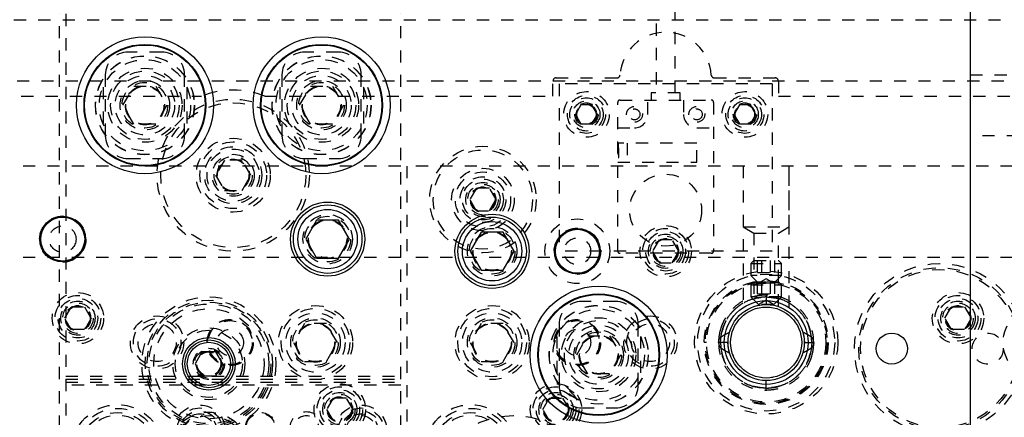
# Model space of a CAD drawing. Header units: inches. Extents: x 1772 to 2706, y -534 to -52.
# Tile 252 of 256: x 1898.53 to 1906.61, y -376.17 to -372.9. Entities that reach past the tile are written whole.
import ezdxf

# ---------------------------------------------------------------- set-up
doc = ezdxf.new("R2010")
doc.units = ezdxf.units.IN
doc.header["$LTSCALE"] = 0.5
doc.header["$MEASUREMENT"] = 0
doc.linetypes.add('HIDDEN', pattern=[0.225, 0.15, -0.075])
doc.layers.add('SID-M-H', color=4, linetype='HIDDEN')
doc.layers.add('SID-M-S', color=105, linetype='Continuous')

msp = doc.modelspace()

# ---------------------------------------------------------------- linework, layer by layer
at = {"layer": 'SID-M-H'}
for p, q in [((1903.74966, -372.72994), (1903.74966, -373.49886)), ((1903.90714, -373.49886), (1903.90714, -372.72994)), ((1898.85341, -382.85102), (1898.85341, -372.85102)), ((1898.90341, -372.85102), (1898.90341, -382.85102)), ((1901.65341, -382.85102), (1901.65341, -372.85102)), ((1907.17841, -372.90102), (1876.50341, -372.90102)), ((1899.69091, -373.16352), (1899.41591, -373.16352)), ((1901.14091, -373.16352), (1900.86591, -373.16352)), ((1899.22841, -373.35102), (1899.22841, -373.85102)), ((1899.87841, -373.85102), (1899.87841, -373.35102)), ((1900.67841, -373.35102), (1900.67841, -373.85102)), ((1901.32841, -373.85102), (1901.32841, -373.35102)), ((1906.32841, -373.35102), (1908.32841, -373.35102)), ((1876.50341, -373.40102), (1907.17841, -373.40102)), ((1902.90341, -373.52602), (1902.90341, -373.40102)), ((1902.92841, -373.37602), (1903.42918, -373.37602)), ((1902.95341, -373.42602), (1902.95341, -374.80102)), ((1904.70341, -373.42602), (1902.95341, -373.42602)), ((1904.22762, -373.37602), (1904.72841, -373.37602)), ((1904.70341, -373.42602), (1904.70341, -374.80102)), ((1904.75341, -373.40102), (1904.75341, -373.52602)), ((1899.20966, -373.45115), (1899.20966, -373.75089)), ((1899.37327, -373.60102), (1899.46334, -373.44502)), ((1899.46334, -373.44502), (1899.64347, -373.44502)), ((1899.64347, -373.44502), (1899.73354, -373.60102)), ((1899.89716, -373.45115), (1899.89716, -373.75089)), ((1900.65966, -373.45115), (1900.65966, -373.75089)), ((1900.82327, -373.60102), (1900.91334, -373.44502)), ((1900.91334, -373.44502), (1901.09347, -373.44502)), ((1901.09347, -373.44502), (1901.18354, -373.60102)), ((1901.34716, -373.45115), (1901.34716, -373.75089)), ((1903.94651, -373.49886), (1903.71029, -373.49886)), ((1903.71029, -373.49886), (1903.71029, -373.55791)), ((1903.94651, -373.55791), (1903.94651, -373.49886)), ((1897.93821, -373.52602), (1900.0186, -373.52602)), ((1900.53821, -373.52602), (1902.90341, -373.52602)), ((1903.4347, -374.79807), (1903.4347, -373.5776)), ((1903.45439, -373.55791), (1904.20242, -373.55791)), ((1903.68273, -373.67602), (1903.68273, -373.55791)), ((1903.97407, -373.55791), (1903.97407, -373.67602)), ((1904.2221, -373.5776), (1904.2221, -374.79807)), ((1904.75341, -373.52602), (1906.65341, -373.52602)), ((1899.46334, -373.75702), (1899.37327, -373.60102)), ((1899.73354, -373.60102), (1899.64347, -373.75702)), ((1900.91334, -373.75702), (1900.82327, -373.60102)), ((1901.18354, -373.60102), (1901.09347, -373.75702)), ((1903.1333, -373.5979), (1903.0882, -373.67602)), ((1903.0882, -373.67602), (1903.1333, -373.75415)), ((1903.22351, -373.5979), (1903.1333, -373.5979)), ((1903.26862, -373.67602), (1903.22351, -373.5979)), ((1903.22351, -373.75415), (1903.26862, -373.67602)), ((1904.4333, -373.5979), (1904.3882, -373.67602)), ((1904.3882, -373.67602), (1904.4333, -373.75415)), ((1904.52351, -373.5979), (1904.4333, -373.5979)), ((1904.56862, -373.67602), (1904.52351, -373.5979)), ((1904.52351, -373.75415), (1904.56862, -373.67602)), ((1899.64347, -373.75702), (1899.46334, -373.75702)), ((1901.09347, -373.75702), (1900.91334, -373.75702)), ((1903.1333, -373.75415), (1903.22351, -373.75415)), ((1904.4333, -373.75415), (1904.52351, -373.75415)), ((1903.4347, -373.78626), (1903.5725, -373.78626)), ((1904.08431, -373.78626), (1904.2221, -373.78626)), ((1904.08431, -373.91224), (1903.4347, -373.91224)), ((1903.43864, -373.91224), (1903.43864, -374.06972)), ((1903.51344, -373.91224), (1903.51344, -374.06972)), ((1904.08431, -374.06972), (1904.08431, -373.91224)), ((1908.32841, -373.85102), (1906.32841, -373.85102)), ((1903.44257, -373.95161), (1903.43864, -373.95161)), ((1903.44257, -374.03035), (1903.44257, -373.95161)), ((1899.41591, -374.03852), (1899.69091, -374.03852)), ((1900.20624, -374.05102), (1900.13407, -374.17602)), ((1900.35058, -374.05102), (1900.20624, -374.05102)), ((1900.42274, -374.17602), (1900.35058, -374.05102)), ((1900.86591, -374.03852), (1901.14091, -374.03852)), ((1903.4347, -374.06972), (1904.08431, -374.06972)), ((1903.43864, -374.03035), (1903.44257, -374.03035)), ((1901.65341, -374.10102), (1884.50341, -374.10102)), ((1901.70341, -374.10102), (1901.70341, -381.60102)), ((1918.07841, -374.10102), (1901.70341, -374.10102)), ((1904.46541, -374.10102), (1904.46541, -375.26324)), ((1904.46591, -374.10102), (1904.46591, -374.60102)), ((1904.84091, -374.60102), (1904.84091, -374.10102)), ((1904.84141, -375.26324), (1904.84141, -374.10102)), ((1900.13407, -374.17602), (1900.20624, -374.30102)), ((1900.35058, -374.30102), (1900.42274, -374.17602)), ((1900.20624, -374.30102), (1900.35058, -374.30102)), ((1902.27428, -374.28227), (1902.22015, -374.37602)), ((1902.38253, -374.28227), (1902.27428, -374.28227)), ((1902.43666, -374.37602), (1902.38253, -374.28227)), ((1902.22015, -374.37602), (1902.27428, -374.46977)), ((1902.38253, -374.46977), (1902.43666, -374.37602)), ((1902.27428, -374.46977), (1902.38253, -374.46977)), ((1904.46591, -374.60102), (1904.84091, -374.60102)), ((1904.46591, -374.60102), (1904.55291, -374.65125)), ((1904.75391, -374.65125), (1904.84091, -374.60102)), ((1903.77428, -374.70727), (1903.72015, -374.80102)), ((1903.88253, -374.70727), (1903.77428, -374.70727)), ((1903.93666, -374.80102), (1903.88253, -374.70727)), ((1904.55291, -374.65125), (1904.75391, -374.65125)), ((1904.55291, -374.65125), (1904.55291, -375.25483)), ((1904.75391, -375.25475), (1904.75391, -374.65125)), ((1904.70341, -374.80102), (1902.95341, -374.80102)), ((1903.72015, -374.80102), (1903.77428, -374.89477)), ((1903.88253, -374.89477), (1903.93666, -374.80102)), ((1901.65341, -374.85102), (1889.30341, -374.85102)), ((1918.07841, -374.85102), (1901.70341, -374.85102)), ((1904.20242, -374.81775), (1903.45439, -374.81775)), ((1904.55291, -374.87602), (1904.52841, -374.90052)), ((1904.55291, -374.87602), (1904.75391, -374.87602)), ((1904.58124, -374.97445), (1904.58124, -374.87602)), ((1904.61732, -374.97445), (1904.61732, -374.87602)), ((1904.68949, -374.97445), (1904.68949, -374.87602)), ((1904.72558, -374.97445), (1904.72558, -374.87602)), ((1904.77841, -374.90052), (1904.75391, -374.87602)), ((1903.77428, -374.89477), (1903.88253, -374.89477)), ((1904.52841, -374.90052), (1904.77841, -374.90052)), ((1904.52841, -374.90052), (1904.52841, -375.00102)), ((1904.77841, -375.00102), (1904.77841, -374.90052)), ((1904.77841, -375.00102), (1904.52841, -375.00102)), ((1904.52841, -375.00102), (1904.59091, -375.06352)), ((1904.55291, -375.05102), (1904.52841, -375.07552)), ((1904.55291, -375.05102), (1904.75391, -375.05102)), ((1904.58124, -374.97445), (1904.72558, -374.97445)), ((1904.58124, -375.14945), (1904.58124, -375.05102)), ((1904.65341, -375.02744), (1904.59091, -375.06352)), ((1904.61732, -375.14945), (1904.61732, -375.05102)), ((1904.71591, -375.06352), (1904.65341, -375.02744)), ((1904.68949, -375.14945), (1904.68949, -375.05102)), ((1904.71591, -375.06352), (1904.77841, -375.00102)), ((1904.72558, -375.14945), (1904.72558, -375.05102)), ((1904.77841, -375.07552), (1904.75391, -375.05102)), ((1904.52841, -375.07552), (1904.77841, -375.07552)), ((1904.52841, -375.07552), (1904.52841, -375.17602)), ((1904.71591, -375.06352), (1904.59091, -375.06352)), ((1904.77841, -375.17602), (1904.77841, -375.07552)), ((1904.77841, -375.17602), (1904.52841, -375.17602)), ((1904.52841, -375.17602), (1904.59091, -375.23852)), ((1904.58124, -375.14945), (1904.72558, -375.14945)), ((1904.65341, -375.20244), (1904.59091, -375.23852)), ((1904.65341, -375.16037), (1904.65341, -375.23837)), ((1904.71591, -375.23852), (1904.65341, -375.20244)), ((1904.71591, -375.23852), (1904.77841, -375.17602)), ((1898.89515, -375.35102), (1898.94928, -375.25727)), ((1898.94928, -375.25727), (1899.05753, -375.25727)), ((1899.05753, -375.25727), (1899.11166, -375.35102)), ((1903.41591, -375.21352), (1903.14091, -375.21352)), ((1904.58347, -375.24542), (1904.63643, -375.23798)), ((1904.71591, -375.23852), (1904.59091, -375.23852)), ((1904.63643, -375.23798), (1904.65619, -375.23753)), ((1906.12015, -375.35102), (1906.17428, -375.25727)), ((1906.17428, -375.25727), (1906.28253, -375.25727)), ((1906.28253, -375.25727), (1906.33666, -375.35102)), ((1898.94928, -375.44477), (1898.89515, -375.35102)), ((1899.11166, -375.35102), (1899.05753, -375.44477)), ((1904.40306, -375.36374), (1904.40306, -375.36374)), ((1906.17428, -375.44477), (1906.12015, -375.35102)), ((1906.33666, -375.35102), (1906.28253, -375.44477)), ((1899.05753, -375.44477), (1898.94928, -375.44477)), ((1900.86334, -375.39502), (1900.77327, -375.55102)), ((1901.04347, -375.39502), (1900.86334, -375.39502)), ((1901.13354, -375.55102), (1901.04347, -375.39502)), ((1902.31334, -375.39502), (1902.22327, -375.55102)), ((1902.49347, -375.39502), (1902.31334, -375.39502)), ((1902.58354, -375.55102), (1902.49347, -375.39502)), ((1902.95341, -375.40102), (1902.95341, -375.90102)), ((1903.60341, -375.90102), (1903.60341, -375.40102)), ((1906.28253, -375.44477), (1906.17428, -375.44477)), ((1902.93466, -375.50115), (1902.93466, -375.80089)), ((1903.09827, -375.65102), (1903.18834, -375.49502)), ((1903.18834, -375.49502), (1903.36847, -375.49502)), ((1903.36847, -375.49502), (1903.45854, -375.65102)), ((1903.62216, -375.50115), (1903.62216, -375.80089)), ((1904.95209, -375.45578), (1904.96507, -375.51713)), ((1904.96507, -375.51713), (1904.96681, -375.55896)), ((1900.77327, -375.55102), (1900.86334, -375.70702)), ((1901.04347, -375.70702), (1901.13354, -375.55102)), ((1902.22327, -375.55102), (1902.31334, -375.70702)), ((1902.49347, -375.70702), (1902.58354, -375.55102)), ((1904.16421, -375.55102), (1904.14521, -375.55102)), ((1904.34087, -375.55103), (1904.27845, -375.55103)), ((1904.33991, -375.55102), (1904.34024, -375.53665)), ((1904.34724, -375.61841), (1904.33991, -375.55102)), ((1904.96595, -375.55102), (1905.02837, -375.55101)), ((1905.16161, -375.55102), (1905.16161, -375.55102)), ((1905.21591, -375.55102), (1905.21591, -375.55102)), ((1903.18834, -375.80702), (1903.09827, -375.65102)), ((1903.45854, -375.65102), (1903.36847, -375.80702)), ((1904.35307, -375.64089), (1904.34724, -375.61841)), ((1900.86334, -375.70702), (1901.04347, -375.70702)), ((1902.31334, -375.70702), (1902.49347, -375.70702)), ((1898.90341, -375.82602), (1901.65341, -375.82602)), ((1898.90341, -375.85102), (1901.65341, -375.85102)), ((1903.36847, -375.80702), (1903.18834, -375.80702)), ((1898.90341, -375.87602), (1901.65341, -375.87602)), ((1901.65341, -375.90102), (1898.90341, -375.90102)), ((1904.70094, -375.8609), (1904.64023, -375.86424)), ((1904.65341, -375.94167), (1904.65341, -375.86367)), ((1901.09928, -376.00727), (1901.04515, -376.10102)), ((1901.20753, -376.00727), (1901.09928, -376.00727)), ((1901.26166, -376.10102), (1901.20753, -376.00727)), ((1902.82015, -376.10102), (1902.87428, -376.00727)), ((1902.87428, -376.00727), (1902.98253, -376.00727)), ((1902.98253, -376.00727), (1903.03666, -376.10102)), ((1901.04515, -376.10102), (1901.09928, -376.19477)), ((1901.20753, -376.19477), (1901.26166, -376.10102)), ((1902.87428, -376.19477), (1902.82015, -376.10102)), ((1903.03666, -376.10102), (1902.98253, -376.19477)), ((1903.14091, -376.08852), (1903.41591, -376.08852))]:
    msp.add_line(p, q, dxfattribs=at)
for centre, radius in [((1899.55341, -373.60102), 0.40625), ((1899.55341, -373.60102), 0.405), ((1899.55341, -373.60102), 0.375), ((1901.00341, -373.60102), 0.40625), ((1901.00341, -373.60102), 0.405), ((1901.00341, -373.60102), 0.375), ((1899.55341, -373.60102), 0.3045), ((1899.55341, -373.60102), 0.28125), ((1901.00341, -373.60102), 0.3045), ((1901.00341, -373.60102), 0.28125), ((1899.55341, -373.60102), 0.24375), ((1899.55341, -373.60102), 0.203), ((1899.55341, -373.60102), 0.1875), ((1901.00341, -373.60102), 0.24375), ((1901.00341, -373.60102), 0.203), ((1901.00341, -373.60102), 0.1875), ((1899.55341, -373.60102), 0.16072), ((1899.55341, -373.60102), 0.16045), ((1899.55341, -373.60102), 0.15993), ((1899.55341, -373.60102), 0.15625), ((1901.00341, -373.60102), 0.16072), ((1901.00341, -373.60102), 0.16045), ((1901.00341, -373.60102), 0.15993), ((1901.00341, -373.60102), 0.15625), ((1903.17841, -373.67602), 0.1875), ((1904.47841, -373.67602), 0.1875), ((1900.27841, -374.17602), 0.625), ((1900.27841, -374.17602), 0.595), ((1903.17841, -373.67602), 0.156), ((1903.17841, -373.67602), 0.137), ((1903.17841, -373.67602), 0.1105), ((1903.17841, -373.67602), 0.095), ((1903.17841, -373.67602), 0.08397), ((1903.17841, -373.67602), 0.0837), ((1903.17841, -373.67602), 0.08318), ((1904.47841, -373.67602), 0.156), ((1904.47841, -373.67602), 0.137), ((1904.47841, -373.67602), 0.1105), ((1904.47841, -373.67602), 0.095), ((1904.47841, -373.67602), 0.08397), ((1904.47841, -373.67602), 0.0837), ((1904.47841, -373.67602), 0.08318), ((1903.17841, -373.67602), 0.0795), ((1903.5725, -373.67602), 0.06496), ((1903.57251, -373.67602), 0.0445), ((1904.08431, -373.67602), 0.06496), ((1904.08431, -373.67602), 0.0445), ((1904.47841, -373.67602), 0.0795), ((1900.27841, -374.17602), 0.30375), ((1900.27841, -374.17602), 0.27375), ((1900.27841, -374.17602), 0.23438), ((1900.27841, -374.17602), 0.21469), ((1902.32841, -374.37602), 0.4375), ((1902.32841, -374.37602), 0.4075), ((1900.27841, -374.17602), 0.172), ((1900.27841, -374.17602), 0.15625), ((1900.27841, -374.17602), 0.13297), ((1900.27841, -374.17602), 0.1327), ((1900.27841, -374.17602), 0.13218), ((1900.27841, -374.17602), 0.1285), ((1902.32841, -374.37602), 0.25687), ((1902.32841, -374.37602), 0.22687), ((1902.32841, -374.37602), 0.1875), ((1902.32841, -374.37602), 0.16781), ((1902.32841, -374.37602), 0.1405), ((1903.8284, -374.46342), 0.29528), ((1902.32841, -374.37602), 0.125), ((1902.32841, -374.37602), 0.10497), ((1902.32841, -374.37602), 0.1047), ((1902.32841, -374.37602), 0.10418), ((1902.32841, -374.37602), 0.1005), ((1898.87841, -374.70102), 0.19), ((1901.05341, -374.70102), 0.203), ((1901.05341, -374.70102), 0.1875), ((1901.05341, -374.70102), 0.16072), ((1901.05341, -374.70102), 0.16045), ((1901.05341, -374.70102), 0.15993), ((1901.05341, -374.70102), 0.15625), ((1903.10341, -374.80102), 0.26565), ((1898.87841, -374.70102), 0.1095), ((1902.40341, -374.80102), 0.203), ((1902.40341, -374.80102), 0.1875), ((1902.40341, -374.80102), 0.16072), ((1902.40341, -374.80102), 0.16045), ((1902.40341, -374.80102), 0.15993), ((1902.40341, -374.80102), 0.15625), ((1903.10341, -374.80102), 0.19), ((1903.82841, -374.80102), 0.211), ((1903.82841, -374.80102), 0.1875), ((1903.82841, -374.80102), 0.1625), ((1903.10341, -374.80102), 0.1095), ((1903.82841, -374.80102), 0.1405), ((1903.82841, -374.80102), 0.125), ((1903.82841, -374.80102), 0.10497), ((1903.82841, -374.80102), 0.1047), ((1903.82841, -374.80102), 0.10418), ((1903.82841, -374.80102), 0.1005), ((1904.65341, -375.55102), 0.5875), ((1906.07841, -375.60102), 0.7), ((1906.07841, -375.60102), 0.665), ((1906.07841, -375.60102), 0.65), ((1904.65341, -375.55102), 0.5625), ((1904.65341, -375.55102), 0.5082), ((1904.65341, -375.55102), 0.5), ((1904.65341, -375.55102), 0.4892), ((1899.00341, -375.35102), 0.211), ((1899.00341, -375.35102), 0.1875), ((1899.00341, -375.35102), 0.1625), ((1899.00341, -375.35102), 0.1405), ((1900.07841, -375.72602), 0.55), ((1900.07841, -375.72602), 0.5225), ((1906.22841, -375.35102), 0.211), ((1906.22841, -375.35102), 0.1875), ((1906.22841, -375.35102), 0.1625), ((1906.22841, -375.35102), 0.1405), ((1899.00341, -375.35102), 0.125), ((1899.00341, -375.35102), 0.10497), ((1899.00341, -375.35102), 0.1047), ((1899.00341, -375.35102), 0.10418), ((1899.00341, -375.35102), 0.1005), ((1900.07841, -375.72602), 0.5075), ((1900.07841, -375.72602), 0.49213), ((1900.07841, -375.72602), 0.45276), ((1900.95341, -375.55102), 0.3045), ((1900.95341, -375.55102), 0.28125), ((1902.40341, -375.55102), 0.3045), ((1902.40341, -375.55102), 0.28125), ((1903.27841, -375.65102), 0.40625), ((1903.27841, -375.65102), 0.405), ((1903.27841, -375.65102), 0.375), ((1904.65341, -375.55102), 0.29167), ((1906.22841, -375.35102), 0.125), ((1906.22841, -375.35102), 0.10497), ((1906.22841, -375.35102), 0.1047), ((1906.22841, -375.35102), 0.10418), ((1906.22841, -375.35102), 0.1005), ((1906.90341, -375.55102), 0.3045), ((1899.65341, -375.55102), 0.21875), ((1899.65341, -375.55102), 0.195), ((1900.25341, -375.55102), 0.19), ((1900.25341, -375.55102), 0.1875), ((1900.25341, -375.55102), 0.1805), ((1900.95341, -375.55102), 0.24375), ((1900.95341, -375.55102), 0.203), ((1900.95341, -375.55102), 0.1875), ((1902.40341, -375.55102), 0.24375), ((1902.40341, -375.55102), 0.203), ((1902.40341, -375.55102), 0.1875), ((1903.10341, -375.55102), 0.19), ((1903.10341, -375.55102), 0.1875), ((1903.10341, -375.55102), 0.1805), ((1903.27841, -375.65102), 0.3045), ((1903.27841, -375.65102), 0.28125), ((1903.70341, -375.55102), 0.21875), ((1903.70341, -375.55102), 0.195), ((1899.65341, -375.55102), 0.15625), ((1900.07841, -375.72602), 0.29528), ((1900.07841, -375.72602), 0.27559), ((1900.25341, -375.55102), 0.1095), ((1900.95341, -375.55102), 0.16072), ((1900.95341, -375.55102), 0.16045), ((1900.95341, -375.55102), 0.15993), ((1900.95341, -375.55102), 0.15625), ((1902.40341, -375.55102), 0.16072), ((1902.40341, -375.55102), 0.16045), ((1902.40341, -375.55102), 0.15993), ((1902.40341, -375.55102), 0.15625), ((1903.10341, -375.55102), 0.1095), ((1903.27841, -375.65102), 0.24375), ((1903.27841, -375.65102), 0.203), ((1903.70341, -375.55102), 0.15625), ((1903.27841, -375.65102), 0.1875), ((1903.27841, -375.65102), 0.16072), ((1903.27841, -375.65102), 0.16045), ((1903.27841, -375.65102), 0.15993), ((1903.27841, -375.65102), 0.15625), ((1906.47211, -375.60102), 0.12795), ((1900.07841, -375.72602), 0.12795), ((1900.07841, -375.72602), 0.11811), ((1900.07841, -375.72602), 0.10289), ((1900.07841, -375.72602), 0.10262), ((1900.07841, -375.72602), 0.1021), ((1900.07841, -375.72602), 0.09843), ((1901.15341, -376.10102), 0.211), ((1901.15341, -376.10102), 0.1875), ((1901.15341, -376.10102), 0.1625), ((1902.92841, -376.10102), 0.211), ((1902.92841, -376.10102), 0.1875), ((1902.92841, -376.10102), 0.1625), ((1901.15341, -376.10102), 0.1405), ((1901.15341, -376.10102), 0.125), ((1901.15341, -376.10102), 0.10497), ((1901.15341, -376.10102), 0.1047), ((1901.15341, -376.10102), 0.10418), ((1901.15341, -376.10102), 0.1005), ((1902.92841, -376.10102), 0.1405), ((1902.92841, -376.10102), 0.125), ((1902.92841, -376.10102), 0.10497), ((1902.92841, -376.10102), 0.1047), ((1902.92841, -376.10102), 0.10418), ((1902.92841, -376.10102), 0.1005), ((1899.32841, -376.43602), 0.375), ((1899.32841, -376.43602), 0.34375), ((1900.00341, -376.27602), 0.211), ((1900.00341, -376.27602), 0.1875), ((1901.32841, -376.27602), 0.211), ((1901.32841, -376.27602), 0.1875), ((1902.22841, -376.43602), 0.375), ((1902.22841, -376.43602), 0.34375), ((1899.32841, -376.43602), 0.31), ((1899.32841, -376.43602), 0.28906), ((1900.07841, -376.46352), 0.3125), ((1900.00341, -376.27602), 0.1625), ((1900.00341, -376.27602), 0.1405), ((1900.00341, -376.27602), 0.125), ((1900.50341, -376.25102), 0.125), ((1900.50341, -376.25102), 0.11888), ((1900.87841, -376.25102), 0.1325), ((1900.87841, -376.25102), 0.1005), ((1901.32841, -376.27602), 0.1625), ((1901.32841, -376.27602), 0.1405), ((1901.32841, -376.27602), 0.125), ((1902.57841, -376.85102), 0.7), ((1902.22841, -376.43602), 0.31), ((1902.22841, -376.43602), 0.28906)]:
    msp.add_circle(centre, radius, dxfattribs=at)
for centre, radius, start, end in [((1903.8284, -373.37602), 0.375, 3.583322, 176.416678), ((1899.41591, -373.35102), 0.1875, 90, 180), ((1899.69091, -373.35102), 0.1875, 0, 90), ((1900.86591, -373.35102), 0.1875, 90, 180), ((1901.14091, -373.35102), 0.1875, 0, 90), ((1903.42918, -373.35102), 0.025, 270, 356.416678), ((1904.22762, -373.35102), 0.025, 183.583322, 270), ((1902.92841, -373.40102), 0.025, 90, 180), ((1904.72841, -373.40102), 0.025, 0, 90), ((1900.27841, -374.17602), 0.7, 68.213211, 111.786789), ((1903.45439, -373.5776), 0.01969, 90, 180), ((1904.20242, -373.5776), 0.01969, 0, 90), ((1903.5725, -373.67602), 0.11024, 270, 0), ((1904.08431, -373.67602), 0.11024, 180, 270), ((1899.41591, -373.85102), 0.1875, 180, 270), ((1899.69091, -373.85102), 0.1875, 270, 0), ((1900.86591, -373.85102), 0.1875, 180, 270), ((1901.14091, -373.85102), 0.1875, 270, 0), ((1903.45439, -374.79807), 0.01969, 180, 270), ((1904.20242, -374.79807), 0.01969, 270, 0), ((1903.14091, -375.40102), 0.1875, 90, 180), ((1903.41591, -375.40102), 0.1875, 0, 90), ((1903.14091, -375.90102), 0.1875, 180, 270), ((1903.41591, -375.90102), 0.1875, 270, 0), ((1900.07841, -376.46352), 0.3375, 304.327693, 235.672307)]:
    msp.add_arc(centre, radius, start, end, dxfattribs=at)
for points, knots in [([(1904.65341, -375.16037), (1904.61979, -375.16294), (1904.55564, -375.16784), (1904.46977, -375.20282), (1904.40134, -375.2492), (1904.35013, -375.30194), (1904.31392, -375.35487), (1904.29023, -375.40429), (1904.27544, -375.44917), (1904.26656, -375.49391), (1904.26211, -375.52767), (1904.26332, -375.54765), (1904.26352, -375.5509)], [0, 0, 0, 0, 0.16428431, 0.31357341, 0.44779043, 0.56707943, 0.67134801, 0.76053896, 0.83469807, 0.90201851, 0.98402371, 1, 1, 1, 1]), ([(1904.27845, -375.55101), (1904.28154, -375.51439), (1904.28772, -375.44111), (1904.33707, -375.3405), (1904.41502, -375.25336), (1904.52384, -375.18899), (1904.61022, -375.18028), (1904.65341, -375.17593)], [0, 0, 0, 0, 0.1866588, 0.3734284, 0.5601675, 0.7800825, 1, 1, 1, 1]), ([(1904.65341, -375.17593), (1904.61677, -375.17913), (1904.54351, -375.18552), (1904.44267, -375.23442), (1904.35601, -375.31289), (1904.29133, -375.42141), (1904.28274, -375.50782), (1904.27845, -375.55103)], [0, 0, 0, 0, 0.1867859, 0.3735113, 0.5602438, 0.7800974, 1, 1, 1, 1]), ([(1904.28093, -375.50737), (1904.28756, -375.47403), (1904.30084, -375.40731), (1904.35374, -375.31838), (1904.43085, -375.2425), (1904.53345, -375.18711), (1904.61342, -375.17966), (1904.65341, -375.17593)], [0, 0, 0, 0, 0.1866411, 0.3734192, 0.5601372, 0.7800682, 1, 1, 1, 1]), ([(1904.65341, -375.17593), (1904.61949, -375.17868), (1904.55167, -375.18417), (1904.45709, -375.22617), (1904.37309, -375.29428), (1904.30588, -375.3895), (1904.28931, -375.46808), (1904.28102, -375.50737)], [0, 0, 0, 0, 0.1867762, 0.3735154, 0.5602057, 0.7801315, 1, 1, 1, 1]), ([(1905.04328, -375.55076), (1905.04289, -375.53416), (1905.04195, -375.49434), (1905.02688, -375.42936), (1904.99548, -375.35618), (1904.94293, -375.28343), (1904.86746, -375.21897), (1904.76832, -375.17065), (1904.69279, -375.1639), (1904.65341, -375.16037)], [0, 0, 0, 0, 0.0812569, 0.1949579, 0.3243989, 0.4696984, 0.6307018, 0.8074564, 1, 1, 1, 1]), ([(1905.02837, -375.55101), (1905.02528, -375.51439), (1905.0191, -375.44111), (1904.96975, -375.3405), (1904.89179, -375.25336), (1904.78298, -375.18899), (1904.6966, -375.18028), (1904.65341, -375.17593)], [0, 0, 0, 0, 0.1866588, 0.3734284, 0.5601675, 0.7800825, 1, 1, 1, 1]), ([(1905.02589, -375.50737), (1905.01925, -375.47403), (1905.00597, -375.40731), (1904.95308, -375.31838), (1904.87596, -375.2425), (1904.77336, -375.18711), (1904.69339, -375.17966), (1904.65341, -375.17593)], [0, 0, 0, 0, 0.1866411, 0.3734192, 0.5601372, 0.7800682, 1, 1, 1, 1]), ([(1904.65341, -375.17593), (1904.68732, -375.17868), (1904.75515, -375.18417), (1904.84972, -375.22617), (1904.93373, -375.29428), (1905.00093, -375.3895), (1905.01751, -375.46808), (1905.02579, -375.50737)], [0, 0, 0, 0, 0.1867762, 0.3735154, 0.5602057, 0.7801315, 1, 1, 1, 1]), ([(1904.65341, -375.17593), (1904.69004, -375.17913), (1904.7633, -375.18552), (1904.86414, -375.23442), (1904.95081, -375.31289), (1905.01549, -375.42141), (1905.02407, -375.50782), (1905.02837, -375.55103)], [0, 0, 0, 0, 0.1867859, 0.3735113, 0.5602438, 0.7800974, 1, 1, 1, 1]), ([(1904.27835, -375.4434), (1904.27751, -375.44586), (1904.27224, -375.46132), (1904.26677, -375.49402), (1904.26205, -375.52766), (1904.26331, -375.54764), (1904.26351, -375.5509)], [0, 0, 0, 0, 0.0713569, 0.449441, 0.910068, 1, 1, 1, 1]), ([(1904.26276, -375.55102), (1904.2635, -375.54167), (1904.26483, -375.52501), (1904.27598, -375.51275), (1904.28087, -375.50736)], [0, 0, 0, 0, 0.5612126, 1, 1, 1, 1]), ([(1904.28087, -375.50736), (1904.29354, -375.49861), (1904.31617, -375.48297), (1904.34127, -375.47175), (1904.35231, -375.46681)], [0, 0, 0, 0, 0.559993, 1, 1, 1, 1]), ([(1905.02595, -375.50736), (1905.01328, -375.49861), (1904.99065, -375.48297), (1904.96555, -375.47175), (1904.9545, -375.46681)], [0, 0, 0, 0, 0.559993, 1, 1, 1, 1]), ([(1905.04406, -375.55102), (1905.04331, -375.54167), (1905.04198, -375.52501), (1905.03084, -375.51275), (1905.02595, -375.50736)], [0, 0, 0, 0, 0.5612126, 1, 1, 1, 1]), ([(1904.26276, -375.55102), (1904.2635, -375.56037), (1904.26483, -375.57703), (1904.27598, -375.5893), (1904.28087, -375.59468)], [0, 0, 0, 0, 0.5612126, 1, 1, 1, 1]), ([(1904.27845, -375.55101), (1904.27597, -375.55101), (1904.27102, -375.55101), (1904.26471, -375.55101), (1904.26358, -375.55101), (1904.26289, -375.55101)], [0, 0, 0, 0, 0.2808789, 0.5625042, 1, 1, 1, 1]), ([(1904.26353, -375.55129), (1904.26393, -375.56788), (1904.26487, -375.60771), (1904.27993, -375.67269), (1904.31133, -375.74586), (1904.36388, -375.81862), (1904.43935, -375.88307), (1904.5385, -375.93139), (1904.61403, -375.93815), (1904.65341, -375.94167)], [0, 0, 0, 0, 0.0812569, 0.1949579, 0.3243989, 0.4696984, 0.6307018, 0.8074564, 1, 1, 1, 1]), ([(1904.65341, -375.92611), (1904.61677, -375.92292), (1904.54351, -375.91652), (1904.44267, -375.86763), (1904.35601, -375.78915), (1904.29133, -375.68063), (1904.28274, -375.59422), (1904.27845, -375.55101)], [0, 0, 0, 0, 0.1867859, 0.3735113, 0.5602438, 0.7800974, 1, 1, 1, 1]), ([(1904.27845, -375.55103), (1904.28154, -375.58766), (1904.28772, -375.66093), (1904.33707, -375.76154), (1904.41502, -375.84868), (1904.52384, -375.91306), (1904.61022, -375.92176), (1904.65341, -375.92611)], [0, 0, 0, 0, 0.1866588, 0.3734284, 0.5601675, 0.7800825, 1, 1, 1, 1]), ([(1904.28087, -375.59468), (1904.29354, -375.60344), (1904.31617, -375.61908), (1904.34127, -375.63029), (1904.35231, -375.63523)], [0, 0, 0, 0, 0.559993, 1, 1, 1, 1]), ([(1904.28093, -375.59467), (1904.28756, -375.62802), (1904.30084, -375.69473), (1904.35374, -375.78366), (1904.43085, -375.85955), (1904.53345, -375.91493), (1904.61342, -375.92239), (1904.65341, -375.92611)], [0, 0, 0, 0, 0.1866411, 0.3734192, 0.5601372, 0.7800682, 1, 1, 1, 1]), ([(1904.65341, -375.92611), (1904.61949, -375.92337), (1904.55167, -375.91788), (1904.45709, -375.87587), (1904.37309, -375.80776), (1904.30588, -375.71255), (1904.28931, -375.63396), (1904.28102, -375.59467)], [0, 0, 0, 0, 0.1867762, 0.3735154, 0.5602057, 0.7801315, 1, 1, 1, 1]), ([(1904.65341, -375.92611), (1904.69004, -375.92292), (1904.7633, -375.91652), (1904.86414, -375.86763), (1904.95081, -375.78915), (1905.01549, -375.68063), (1905.02407, -375.59422), (1905.02837, -375.55101)], [0, 0, 0, 0, 0.1867859, 0.3735113, 0.5602438, 0.7800974, 1, 1, 1, 1]), ([(1905.02837, -375.55103), (1905.02528, -375.58766), (1905.0191, -375.66093), (1904.96975, -375.76154), (1904.89179, -375.84868), (1904.78298, -375.91306), (1904.6966, -375.92176), (1904.65341, -375.92611)], [0, 0, 0, 0, 0.1866588, 0.3734284, 0.5601675, 0.7800825, 1, 1, 1, 1]), ([(1904.65341, -375.94167), (1904.68702, -375.9391), (1904.75118, -375.9342), (1904.83704, -375.89922), (1904.90548, -375.85285), (1904.95668, -375.8001), (1904.99289, -375.74717), (1905.01658, -375.69775), (1905.03137, -375.65288), (1905.04025, -375.60813), (1905.0447, -375.57438), (1905.04349, -375.5544), (1905.0433, -375.55114)], [0, 0, 0, 0, 0.16428431, 0.31357341, 0.44779043, 0.56707943, 0.67134801, 0.76053896, 0.83469807, 0.90201851, 0.98402371, 1, 1, 1, 1]), ([(1904.65341, -375.92611), (1904.68732, -375.92337), (1904.75515, -375.91788), (1904.84972, -375.87587), (1904.93373, -375.80776), (1905.00093, -375.71255), (1905.01751, -375.63396), (1905.02579, -375.59467)], [0, 0, 0, 0, 0.1867762, 0.3735154, 0.5602057, 0.7801315, 1, 1, 1, 1]), ([(1905.02589, -375.59467), (1905.01925, -375.62802), (1905.00597, -375.69473), (1904.95308, -375.78366), (1904.87596, -375.85955), (1904.77336, -375.91493), (1904.69339, -375.92239), (1904.65341, -375.92611)], [0, 0, 0, 0, 0.1866411, 0.3734192, 0.5601372, 0.7800682, 1, 1, 1, 1]), ([(1905.02595, -375.59468), (1905.01328, -375.60344), (1904.99065, -375.61908), (1904.96555, -375.63029), (1904.9545, -375.63523)], [0, 0, 0, 0, 0.559993, 1, 1, 1, 1]), ([(1905.04406, -375.55102), (1905.04331, -375.56037), (1905.04198, -375.57703), (1905.03084, -375.5893), (1905.02595, -375.59468)], [0, 0, 0, 0, 0.5612126, 1, 1, 1, 1]), ([(1905.02837, -375.55103), (1905.03084, -375.55103), (1905.0358, -375.55103), (1905.0421, -375.55103), (1905.04323, -375.55103), (1905.04392, -375.55103)], [0, 0, 0, 0, 0.2808789, 0.5625042, 1, 1, 1, 1]), ([(1905.02847, -375.65864), (1905.0293, -375.65619), (1905.03457, -375.64072), (1905.04004, -375.60802), (1905.04477, -375.57438), (1905.04351, -375.5544), (1905.0433, -375.55114)], [0, 0, 0, 0, 0.0713569, 0.449441, 0.910068, 1, 1, 1, 1])]:
    msp.add_open_spline(points, degree=3, knots=knots, dxfattribs=at)
at = {"layer": 'SID-M-S'}
for p, q in [((1906.32841, -368.35102), (1906.32841, -387.35102)), ((1900.96334, -374.54502), (1900.87327, -374.70102)), ((1901.14347, -374.54502), (1900.96334, -374.54502)), ((1901.23354, -374.70102), (1901.14347, -374.54502)), ((1902.31334, -374.64502), (1902.22327, -374.80102)), ((1902.49347, -374.64502), (1902.31334, -374.64502)), ((1902.58354, -374.80102), (1902.49347, -374.64502)), ((1900.87327, -374.70102), (1900.96334, -374.85702)), ((1901.14347, -374.85702), (1901.23354, -374.70102)), ((1902.22327, -374.80102), (1902.31334, -374.95702)), ((1902.49347, -374.95702), (1902.58354, -374.80102)), ((1900.96334, -374.85702), (1901.14347, -374.85702)), ((1902.31334, -374.95702), (1902.49347, -374.95702)), ((1900.02158, -375.6276), (1899.96476, -375.72602)), ((1900.13523, -375.6276), (1900.02158, -375.6276)), ((1900.19206, -375.72602), (1900.13523, -375.6276)), ((1899.96476, -375.72602), (1900.02158, -375.82445)), ((1900.13523, -375.82445), (1900.19206, -375.72602)), ((1900.02158, -375.82445), (1900.13523, -375.82445))]:
    msp.add_line(p, q, dxfattribs=at)
for centre, radius in [((1899.55341, -373.60102), 0.5625), ((1899.55341, -373.60102), 0.5), ((1899.55341, -373.60102), 0.495), ((1901.00341, -373.60102), 0.5625), ((1901.00341, -373.60102), 0.5), ((1901.00341, -373.60102), 0.495), ((1901.05341, -374.70102), 0.3045), ((1901.05341, -374.70102), 0.28125), ((1901.05341, -374.70102), 0.24375), ((1898.87841, -374.70102), 0.1875), ((1898.87841, -374.70102), 0.1805), ((1902.40341, -374.80102), 0.3045), ((1902.40341, -374.80102), 0.28125), ((1902.40341, -374.80102), 0.24375), ((1903.10341, -374.80102), 0.1875), ((1903.10341, -374.80102), 0.1805), ((1903.27841, -375.65102), 0.5625), ((1903.27841, -375.65102), 0.5), ((1903.27841, -375.65102), 0.495), ((1904.65341, -375.55102), 0.34375), ((1904.65341, -375.55102), 0.31265), ((1904.65341, -375.55102), 0.3125), ((1904.65341, -375.55102), 0.29167), ((1900.07841, -375.72602), 0.21654), ((1900.07841, -375.72602), 0.19685), ((1905.68471, -375.60102), 0.12795), ((1900.07841, -375.72602), 0.17717)]:
    msp.add_circle(centre, radius, dxfattribs=at)

doc.saveas('drawing.dxf')
